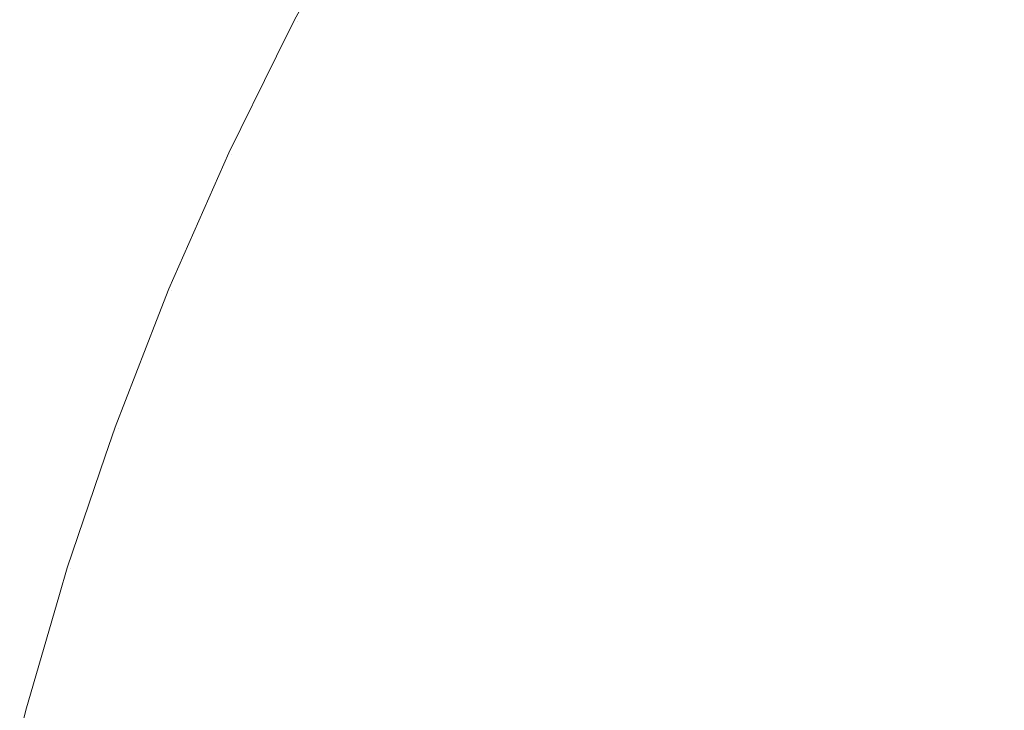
# Model space of a CAD drawing. Header units: centimetres. Extents: x -25.9 to 27.4, y -28.2 to -26.4.
# Tile 32 of 199: x -25.9253 to -25.8964, y -26.4341 to -26.4138. Entities that reach past the tile are written whole.
import ezdxf

# ---------------------------------------------------------------- set-up
doc = ezdxf.new("R2010")
doc.units = ezdxf.units.CM
doc.header["$LTSCALE"] = 2.54
doc.layers.add('Lucido design-1', color=7, linetype='Continuous')

# ---------------------------------------------------------------- blocks, each defined once
blk = doc.blocks.new('Gruppo-4-1')
at = {"color": 7, "linetype": 'Continuous', "lineweight": 9}
for points, invisible_edges in [([(-25.908135, -26.414058, 540.459498), (-25.906055, -26.410631, 540.459498), (-25.907378, -26.409788, 540.455624), (-25.909494, -26.413274, 540.455624)], 15), ([(-25.902689, -26.412776, 539.772337), (-25.900558, -26.409587, 539.772337), (-25.898896, -26.410751, 539.768772), (-25.900977, -26.413866, 539.768772)], 15), ([(-25.915791, -26.411143, 540.420033), (-25.917263, -26.413825, 540.420033), (-25.917221, -26.413847, 540.423108), (-25.915123, -26.410024, 540.423108)], 14), ([(-25.915082, -26.410048, 539.815674), (-25.917178, -26.413869, 539.815674), (-25.917263, -26.413825, 539.820033), (-25.915791, -26.411143, 539.820033)], 11), ([(-25.917031, -26.413946, 540.427254), (-25.914938, -26.410131, 540.427254), (-25.915123, -26.410024, 540.423108), (-25.917221, -26.413847, 540.423108)], 15), ([(-25.917178, -26.413869, 539.815674), (-25.915082, -26.410048, 539.815674), (-25.914851, -26.410181, 539.811541), (-25.916942, -26.413992, 539.811541)], 15), ([(-25.90918, -26.413455, 539.783506), (-25.907073, -26.409983, 539.783506), (-25.90574, -26.410832, 539.77971), (-25.907811, -26.414245, 539.77971)], 15), ([(-25.916689, -26.414124, 540.43139), (-25.914604, -26.410324, 540.43139), (-25.914938, -26.410131, 540.427254), (-25.917031, -26.413946, 540.427254)], 15), ([(-25.916942, -26.413992, 539.811541), (-25.914851, -26.410181, 539.811541), (-25.914473, -26.410399, 539.807427), (-25.916555, -26.414194, 539.807427)], 15), ([(-25.916194, -26.414382, 540.435511), (-25.91412, -26.410603, 540.435511), (-25.914604, -26.410324, 540.43139), (-25.916689, -26.414124, 540.43139)], 15), ([(-25.916555, -26.414194, 539.807427), (-25.914473, -26.410399, 539.807427), (-25.913948, -26.410702, 539.803337), (-25.916017, -26.414473, 539.803337)], 15), ([(-25.915546, -26.414718, 540.439608), (-25.913489, -26.410967, 540.439608), (-25.91412, -26.410603, 540.435511), (-25.916194, -26.414382, 540.435511)], 15), ([(-25.906635, -26.414924, 540.463308), (-25.904595, -26.411562, 540.463308), (-25.906055, -26.410631, 540.459498), (-25.908135, -26.414058, 540.459498)], 15), ([(-25.899415, -26.414861, 540.474275), (-25.897379, -26.411813, 540.474275), (-25.899183, -26.410551, 540.470703), (-25.901272, -26.413678, 540.470703)], 15), ([(-25.916017, -26.414473, 539.803337), (-25.913948, -26.410702, 539.803337), (-25.913278, -26.411089, 539.79928), (-25.915331, -26.41483, 539.79928)], 15), ([(-25.907811, -26.414245, 539.77971), (-25.90574, -26.410832, 539.77971), (-25.904278, -26.411764, 539.775984), (-25.906309, -26.415112, 539.775984)], 15), ([(-25.900977, -26.413866, 539.768772), (-25.898896, -26.410751, 539.768772), (-25.897116, -26.411998, 539.765297), (-25.899145, -26.415034, 539.765297)], 15), ([(-25.914748, -26.415134, 540.443675), (-25.912709, -26.411417, 540.443675), (-25.913489, -26.410967, 540.439608), (-25.915546, -26.414718, 540.439608)], 15), ([(-25.915331, -26.41483, 539.79928), (-25.913278, -26.411089, 539.79928), (-25.912465, -26.411558, 539.795262), (-25.914498, -26.415264, 539.795262)], 15), ([(-25.913799, -26.415628, 540.447705), (-25.911782, -26.411952, 540.447705), (-25.912709, -26.411417, 540.443675), (-25.914748, -26.415134, 540.443675)], 15), ([(-25.914498, -26.415264, 539.795262), (-25.912465, -26.411558, 539.795262), (-25.911509, -26.41211, 539.791289), (-25.913519, -26.415774, 539.791289)], 15), ([(-25.904997, -26.41587, 540.467045), (-25.903, -26.412578, 540.467045), (-25.904595, -26.411562, 540.463308), (-25.906635, -26.414924, 540.463308)], 15), ([(-25.906309, -26.415112, 539.775984), (-25.904278, -26.411764, 539.775984), (-25.902689, -26.412776, 539.772337), (-25.904678, -26.416054, 539.772337)], 15), ([(-25.897432, -26.416125, 540.477756), (-25.895452, -26.413162, 540.477756), (-25.897379, -26.411813, 540.474275), (-25.899415, -26.414861, 540.474275)], 15), ([(-25.912701, -26.4162, 540.45169), (-25.91071, -26.412571, 540.45169), (-25.911782, -26.411952, 540.447705), (-25.913799, -26.415628, 540.447705)], 15), ([(-25.913519, -26.415774, 539.791289), (-25.911509, -26.41211, 539.791289), (-25.910413, -26.412743, 539.787368), (-25.912397, -26.416358, 539.787368)], 15), ([(-25.899145, -26.415034, 539.765297), (-25.897116, -26.411998, 539.765297), (-25.895223, -26.413323, 539.761917), (-25.897196, -26.416275, 539.761917)], 15), ([(-25.911455, -26.416849, 540.455624), (-25.909494, -26.413274, 540.455624), (-25.91071, -26.412571, 540.45169), (-25.912701, -26.4162, 540.45169)], 15), ([(-25.903224, -26.416894, 540.470703), (-25.901272, -26.413678, 540.470703), (-25.903, -26.412578, 540.467045), (-25.904997, -26.41587, 540.467045)], 15), ([(-25.912397, -26.416358, 539.787368), (-25.910413, -26.412743, 539.787368), (-25.90918, -26.413455, 539.783506), (-25.911133, -26.417016, 539.783506)], 15), ([(-25.904678, -26.416054, 539.772337), (-25.902689, -26.412776, 539.772337), (-25.900977, -26.413866, 539.768772), (-25.90292, -26.417069, 539.768772)], 15), ([(-25.910063, -26.417573, 540.459498), (-25.908135, -26.414058, 540.459498), (-25.909494, -26.413274, 540.455624), (-25.911455, -26.416849, 540.455624)], 15), ([(-25.895324, -26.417467, 540.481137), (-25.893406, -26.414596, 540.481137), (-25.895452, -26.413162, 540.477756), (-25.897432, -26.416125, 540.477756)], 15), ([(-25.911133, -26.417016, 539.783506), (-25.90918, -26.413455, 539.783506), (-25.907811, -26.414245, 539.77971), (-25.909731, -26.417746, 539.77971)], 15), ([(-25.897196, -26.416275, 539.761917), (-25.895223, -26.413323, 539.761917), (-25.89322, -26.414725, 539.758638), (-25.895134, -26.417589, 539.758638)], 15), ([(-25.917791, -26.414898, 540.420033), (-25.919192, -26.417738, 540.420033), (-25.919149, -26.417758, 540.423108), (-25.917221, -26.413847, 540.423108)], 14), ([(-25.918956, -26.417848, 540.427254), (-25.917031, -26.413946, 540.427254), (-25.917221, -26.413847, 540.423108), (-25.919149, -26.417758, 540.423108)], 15), ([(-25.917221, -26.413847, 540.423108), (-25.917263, -26.413825, 540.420033), (-25.917791, -26.414898, 540.420033)], 9), ([(-25.917263, -26.413825, 539.820033), (-25.917791, -26.414898, 539.820033), (-25.917791, -26.414898, 540.420033), (-25.917263, -26.413825, 540.420033)], 10), ([(-25.917791, -26.414898, 539.820033), (-25.917263, -26.413825, 539.820033), (-25.917178, -26.413869, 539.815674)], 10), ([(-25.901317, -26.417995, 540.474275), (-25.899415, -26.414861, 540.474275), (-25.901272, -26.413678, 540.470703), (-25.903224, -26.416894, 540.470703)], 15), ([(-25.917178, -26.413869, 539.815674), (-25.919106, -26.417778, 539.815674), (-25.919192, -26.417738, 539.820033), (-25.917791, -26.414898, 539.820033)], 11), ([(-25.919106, -26.417778, 539.815674), (-25.917178, -26.413869, 539.815674), (-25.916942, -26.413992, 539.811541), (-25.918865, -26.417891, 539.811541)], 15), ([(-25.918606, -26.418012, 540.43139), (-25.916689, -26.414124, 540.43139), (-25.917031, -26.413946, 540.427254), (-25.918956, -26.417848, 540.427254)], 15), ([(-25.918865, -26.417891, 539.811541), (-25.916942, -26.413992, 539.811541), (-25.916555, -26.414194, 539.807427), (-25.918469, -26.418075, 539.807427)], 15), ([(-25.9181, -26.418247, 540.435511), (-25.916194, -26.414382, 540.435511), (-25.916689, -26.414124, 540.43139), (-25.918606, -26.418012, 540.43139)], 15), ([(-25.908527, -26.418373, 540.463308), (-25.906635, -26.414924, 540.463308), (-25.908135, -26.414058, 540.459498), (-25.910063, -26.417573, 540.459498)], 15), ([(-25.90292, -26.417069, 539.768772), (-25.900977, -26.413866, 539.768772), (-25.899145, -26.415034, 539.765297), (-25.901039, -26.418155, 539.765297)], 15), ([(-25.918469, -26.418075, 539.807427), (-25.916555, -26.414194, 539.807427), (-25.916017, -26.414473, 539.803337), (-25.91792, -26.418331, 539.803337)], 15), ([(-25.917439, -26.418556, 540.439608), (-25.915546, -26.414718, 540.439608), (-25.916194, -26.414382, 540.435511), (-25.9181, -26.418247, 540.435511)], 15), ([(-25.909731, -26.417746, 539.77971), (-25.907811, -26.414245, 539.77971), (-25.906309, -26.415112, 539.775984), (-25.908193, -26.418546, 539.775984)], 15), ([(-25.91792, -26.418331, 539.803337), (-25.916017, -26.414473, 539.803337), (-25.915331, -26.41483, 539.79928), (-25.917219, -26.418658, 539.79928)], 15), ([(-25.916623, -26.418936, 540.443675), (-25.914748, -26.415134, 540.443675), (-25.915546, -26.414718, 540.439608), (-25.917439, -26.418556, 540.439608)], 15), ([(-25.919192, -26.417738, 540.420033), (-25.917791, -26.414898, 540.420033), (-25.917791, -26.414898, 539.820033), (-25.919192, -26.417738, 539.820033)], 10), ([(-25.917219, -26.418658, 539.79928), (-25.915331, -26.41483, 539.79928), (-25.914498, -26.415264, 539.795262), (-25.916367, -26.419055, 539.795262)], 15), ([(-25.906849, -26.419246, 540.467045), (-25.904997, -26.41587, 540.467045), (-25.906635, -26.414924, 540.463308), (-25.908527, -26.418373, 540.463308)], 15), ([(-25.89928, -26.419171, 540.477756), (-25.897432, -26.416125, 540.477756), (-25.899415, -26.414861, 540.474275), (-25.901317, -26.417995, 540.474275)], 15), ([(-25.915653, -26.419388, 540.447705), (-25.913799, -26.415628, 540.447705), (-25.914748, -26.415134, 540.443675), (-25.916623, -26.418936, 540.443675)], 15), ([(-25.916367, -26.419055, 539.795262), (-25.914498, -26.415264, 539.795262), (-25.913519, -26.415774, 539.791289), (-25.915367, -26.419522, 539.791289)], 15), ([(-25.908193, -26.418546, 539.775984), (-25.906309, -26.415112, 539.775984), (-25.904678, -26.416054, 539.772337), (-25.906523, -26.419416, 539.772337)], 15), ([(-25.901039, -26.418155, 539.765297), (-25.899145, -26.415034, 539.765297), (-25.897196, -26.416275, 539.761917), (-25.899038, -26.419311, 539.761917)], 15), ([(-25.914531, -26.419912, 540.45169), (-25.912701, -26.4162, 540.45169), (-25.913799, -26.415628, 540.447705), (-25.915653, -26.419388, 540.447705)], 15), ([(-25.915367, -26.419522, 539.791289), (-25.913519, -26.415774, 539.791289), (-25.912397, -26.416358, 539.787368), (-25.914221, -26.420056, 539.787368)], 15), ([(-25.905033, -26.420191, 540.470703), (-25.903224, -26.416894, 540.470703), (-25.904997, -26.41587, 540.467045), (-25.906849, -26.419246, 540.467045)], 15), ([(-25.906523, -26.419416, 539.772337), (-25.904678, -26.416054, 539.772337), (-25.90292, -26.417069, 539.768772), (-25.904722, -26.420353, 539.768772)], 15), ([(-25.897116, -26.42042, 540.481137), (-25.895324, -26.417467, 540.481137), (-25.897432, -26.416125, 540.477756), (-25.89928, -26.419171, 540.477756)], 15), ([(-25.913258, -26.420505, 540.455624), (-25.911455, -26.416849, 540.455624), (-25.912701, -26.4162, 540.45169), (-25.914531, -26.419912, 540.45169)], 15), ([(-25.914221, -26.420056, 539.787368), (-25.912397, -26.416358, 539.787368), (-25.911133, -26.417016, 539.783506), (-25.91293, -26.420658, 539.783506)], 15), ([(-25.899038, -26.419311, 539.761917), (-25.897196, -26.416275, 539.761917), (-25.895134, -26.417589, 539.758638), (-25.89692, -26.420533, 539.758638)], 15), ([(-25.911836, -26.421169, 540.459498), (-25.910063, -26.417573, 540.459498), (-25.911455, -26.416849, 540.455624), (-25.913258, -26.420505, 540.455624)], 15), ([(-25.91293, -26.420658, 539.783506), (-25.911133, -26.417016, 539.783506), (-25.909731, -26.417746, 539.77971), (-25.911497, -26.421326, 539.77971)], 15), ([(-25.90308, -26.421208, 540.474275), (-25.901317, -26.417995, 540.474275), (-25.903224, -26.416894, 540.470703), (-25.905033, -26.420191, 540.470703)], 15), ([(-25.904722, -26.420353, 539.768772), (-25.90292, -26.417069, 539.768772), (-25.901039, -26.418155, 539.765297), (-25.902795, -26.421356, 539.765297)], 15), ([(-25.910267, -26.4219, 540.463308), (-25.908527, -26.418373, 540.463308), (-25.910063, -26.417573, 540.459498), (-25.911836, -26.421169, 540.459498)], 15), ([(-25.894829, -26.421741, 540.484414), (-25.893097, -26.418887, 540.484414), (-25.895324, -26.417467, 540.481137), (-25.897116, -26.42042, 540.481137)], 15), ([(-25.89692, -26.420533, 539.758638), (-25.895134, -26.417589, 539.758638), (-25.892962, -26.418972, 539.755464), (-25.894691, -26.42182, 539.755464)], 15), ([(-25.919633, -26.418739, 540.420033), (-25.920949, -26.421732, 540.420033), (-25.920906, -26.42175, 540.423108), (-25.919149, -26.417758, 540.423108)], 14), ([(-25.919106, -26.417778, 539.815674), (-25.920862, -26.421768, 539.815674), (-25.920949, -26.421732, 539.820033), (-25.919633, -26.418739, 539.820033)], 11), ([(-25.920708, -26.421832, 540.427254), (-25.918956, -26.417848, 540.427254), (-25.919149, -26.417758, 540.423108), (-25.920906, -26.42175, 540.423108)], 15), ([(-25.920862, -26.421768, 539.815674), (-25.919106, -26.417778, 539.815674), (-25.918865, -26.417891, 539.811541), (-25.920616, -26.42187, 539.811541)], 15), ([(-25.920352, -26.421979, 540.43139), (-25.918606, -26.418012, 540.43139), (-25.918956, -26.417848, 540.427254), (-25.920708, -26.421832, 540.427254)], 15), ([(-25.920616, -26.42187, 539.811541), (-25.918865, -26.417891, 539.811541), (-25.918469, -26.418075, 539.807427), (-25.920212, -26.422037, 539.807427)], 15), ([(-25.919149, -26.417758, 540.423108), (-25.919192, -26.417738, 540.420033), (-25.919633, -26.418739, 540.420033)], 9), ([(-25.919192, -26.417738, 539.820033), (-25.919633, -26.418739, 539.820033), (-25.919633, -26.418739, 540.420033), (-25.919192, -26.417738, 540.420033)], 10), ([(-25.919633, -26.418739, 539.820033), (-25.919192, -26.417738, 539.820033), (-25.919106, -26.417778, 539.815674)], 10), ([(-25.911497, -26.421326, 539.77971), (-25.909731, -26.417746, 539.77971), (-25.908193, -26.418546, 539.775984), (-25.909926, -26.422059, 539.775984)], 15), ([(-25.919836, -26.422193, 540.435511), (-25.9181, -26.418247, 540.435511), (-25.918606, -26.418012, 540.43139), (-25.920352, -26.421979, 540.43139)], 15), ([(-25.920212, -26.422037, 539.807427), (-25.918469, -26.418075, 539.807427), (-25.91792, -26.418331, 539.803337), (-25.919653, -26.422269, 539.803337)], 15), ([(-25.900994, -26.422294, 540.477756), (-25.89928, -26.419171, 540.477756), (-25.901317, -26.417995, 540.474275), (-25.90308, -26.421208, 540.474275)], 15), ([(-25.902795, -26.421356, 539.765297), (-25.901039, -26.418155, 539.765297), (-25.899038, -26.419311, 539.761917), (-25.900745, -26.422423, 539.761917)], 15), ([(-25.919162, -26.422472, 540.439608), (-25.917439, -26.418556, 540.439608), (-25.9181, -26.418247, 540.435511), (-25.919836, -26.422193, 540.435511)], 15), ([(-25.919653, -26.422269, 539.803337), (-25.91792, -26.418331, 539.803337), (-25.917219, -26.418658, 539.79928), (-25.918938, -26.422565, 539.79928)], 15), ([(-25.908553, -26.422699, 540.467045), (-25.906849, -26.419246, 540.467045), (-25.908527, -26.418373, 540.463308), (-25.910267, -26.4219, 540.463308)], 15), ([(-25.920949, -26.421732, 540.420033), (-25.919633, -26.418739, 540.420033), (-25.919633, -26.418739, 539.820033), (-25.920949, -26.421732, 539.820033)], 10), ([(-25.91833, -26.422817, 540.443675), (-25.916623, -26.418936, 540.443675), (-25.917439, -26.418556, 540.439608), (-25.919162, -26.422472, 540.439608)], 15), ([(-25.918938, -26.422565, 539.79928), (-25.917219, -26.418658, 539.79928), (-25.916367, -26.419055, 539.795262), (-25.91807, -26.422924, 539.795262)], 15), ([(-25.909926, -26.422059, 539.775984), (-25.908193, -26.418546, 539.775984), (-25.906523, -26.419416, 539.772337), (-25.908219, -26.422855, 539.772337)], 15), ([(-25.917342, -26.423226, 540.447705), (-25.915653, -26.419388, 540.447705), (-25.916623, -26.418936, 540.443675), (-25.91833, -26.422817, 540.443675)], 15), ([(-25.91807, -26.422924, 539.795262), (-25.916367, -26.419055, 539.795262), (-25.915367, -26.419522, 539.791289), (-25.91705, -26.423347, 539.791289)], 15), ([(-25.906696, -26.423565, 540.470703), (-25.905033, -26.420191, 540.470703), (-25.906849, -26.419246, 540.467045), (-25.908553, -26.422699, 540.467045)], 15), ([(-25.898777, -26.423448, 540.481137), (-25.897116, -26.42042, 540.481137), (-25.89928, -26.419171, 540.477756), (-25.900994, -26.422294, 540.477756)], 15), ([(-25.900745, -26.422423, 539.761917), (-25.899038, -26.419311, 539.761917), (-25.89692, -26.420533, 539.758638), (-25.898577, -26.423552, 539.758638)], 15), ([(-25.916198, -26.4237, 540.45169), (-25.914531, -26.419912, 540.45169), (-25.915653, -26.419388, 540.447705), (-25.917342, -26.423226, 540.447705)], 15), ([(-25.91705, -26.423347, 539.791289), (-25.915367, -26.419522, 539.791289), (-25.914221, -26.420056, 539.787368), (-25.915881, -26.423831, 539.787368)], 15), ([(-25.908219, -26.422855, 539.772337), (-25.906523, -26.419416, 539.772337), (-25.904722, -26.420353, 539.768772), (-25.906379, -26.423713, 539.768772)], 15), ([(-25.9149, -26.424237, 540.455624), (-25.913258, -26.420505, 540.455624), (-25.914531, -26.419912, 540.45169), (-25.916198, -26.4237, 540.45169)], 15), ([(-25.915881, -26.423831, 539.787368), (-25.914221, -26.420056, 539.787368), (-25.91293, -26.420658, 539.783506), (-25.914566, -26.424376, 539.783506)], 15), ([(-25.904701, -26.424496, 540.474275), (-25.90308, -26.421208, 540.474275), (-25.905033, -26.420191, 540.470703), (-25.906696, -26.423565, 540.470703)], 15), ([(-25.906379, -26.423713, 539.768772), (-25.904722, -26.420353, 539.768772), (-25.902795, -26.421356, 539.765297), (-25.90441, -26.424631, 539.765297)], 15), ([(-25.896434, -26.424668, 540.484414), (-25.894829, -26.421741, 540.484414), (-25.897116, -26.42042, 540.481137), (-25.898777, -26.423448, 540.481137)], 15), ([(-25.91345, -26.424838, 540.459498), (-25.911836, -26.421169, 540.459498), (-25.913258, -26.420505, 540.455624), (-25.9149, -26.424237, 540.455624)], 15), ([(-25.914566, -26.424376, 539.783506), (-25.91293, -26.420658, 539.783506), (-25.911497, -26.421326, 539.77971), (-25.913105, -26.424981, 539.77971)], 15), ([(-25.898577, -26.423552, 539.758638), (-25.89692, -26.420533, 539.758638), (-25.894691, -26.42182, 539.755464), (-25.896293, -26.424741, 539.755464)], 15), ([(-25.911851, -26.4255, 540.463308), (-25.910267, -26.4219, 540.463308), (-25.911836, -26.421169, 540.459498), (-25.91345, -26.424838, 540.459498)], 15), ([(-25.913105, -26.424981, 539.77971), (-25.911497, -26.421326, 539.77971), (-25.909926, -26.422059, 539.775984), (-25.911503, -26.425644, 539.775984)], 15), ([(-25.902569, -26.42549, 540.477756), (-25.900994, -26.422294, 540.477756), (-25.90308, -26.421208, 540.474275), (-25.904701, -26.424496, 540.474275)], 15), ([(-25.90441, -26.424631, 539.765297), (-25.902795, -26.421356, 539.765297), (-25.900745, -26.422423, 539.761917), (-25.902316, -26.425608, 539.761917)], 15), ([(-25.921311, -26.42266, 540.420033), (-25.922531, -26.425798, 540.420033), (-25.922486, -26.425814, 540.423108), (-25.920906, -26.42175, 540.423108)], 14), ([(-25.920862, -26.421768, 539.815674), (-25.922441, -26.425831, 539.815674), (-25.922531, -26.425798, 539.820033), (-25.921311, -26.42266, 539.820033)], 11), ([(-25.922285, -26.425887, 540.427254), (-25.920708, -26.421832, 540.427254), (-25.920906, -26.42175, 540.423108), (-25.922486, -26.425814, 540.423108)], 15), ([(-25.922441, -26.425831, 539.815674), (-25.920862, -26.421768, 539.815674), (-25.920616, -26.42187, 539.811541), (-25.922191, -26.425922, 539.811541)], 15), ([(-25.921923, -26.426019, 540.43139), (-25.920352, -26.421979, 540.43139), (-25.920708, -26.421832, 540.427254), (-25.922285, -26.425887, 540.427254)], 15), ([(-25.922191, -26.425922, 539.811541), (-25.920616, -26.42187, 539.811541), (-25.920212, -26.422037, 539.807427), (-25.921781, -26.426071, 539.807427)], 15), ([(-25.920906, -26.42175, 540.423108), (-25.920949, -26.421732, 540.420033), (-25.921311, -26.42266, 540.420033)], 9), ([(-25.920949, -26.421732, 539.820033), (-25.921311, -26.42266, 539.820033), (-25.921311, -26.42266, 540.420033), (-25.920949, -26.421732, 540.420033)], 10), ([(-25.921311, -26.42266, 539.820033), (-25.920949, -26.421732, 539.820033), (-25.920862, -26.421768, 539.815674)], 10), ([(-25.910104, -26.426224, 540.467045), (-25.908553, -26.422699, 540.467045), (-25.910267, -26.4219, 540.463308), (-25.911851, -26.4255, 540.463308)], 15), ([(-25.893969, -26.425951, 540.48758), (-25.892421, -26.423131, 540.48758), (-25.894829, -26.421741, 540.484414), (-25.896434, -26.424668, 540.484414)], 15), ([(-25.921398, -26.42621, 540.435511), (-25.919836, -26.422193, 540.435511), (-25.920352, -26.421979, 540.43139), (-25.921923, -26.426019, 540.43139)], 15), ([(-25.921781, -26.426071, 539.807427), (-25.920212, -26.422037, 539.807427), (-25.919653, -26.422269, 539.803337), (-25.921212, -26.426278, 539.803337)], 15), ([(-25.920713, -26.42646, 540.439608), (-25.919162, -26.422472, 540.439608), (-25.919836, -26.422193, 540.435511), (-25.921398, -26.42621, 540.435511)], 15), ([(-25.911503, -26.425644, 539.775984), (-25.909926, -26.422059, 539.775984), (-25.908219, -26.422855, 539.772337), (-25.909763, -26.426365, 539.772337)], 15), ([(-25.921212, -26.426278, 539.803337), (-25.919653, -26.422269, 539.803337), (-25.918938, -26.422565, 539.79928), (-25.920485, -26.426543, 539.79928)], 15), ([(-25.919867, -26.426768, 540.443675), (-25.91833, -26.422817, 540.443675), (-25.919162, -26.422472, 540.439608), (-25.920713, -26.42646, 540.439608)], 15), ([(-25.900305, -26.426546, 540.481137), (-25.898777, -26.423448, 540.481137), (-25.900994, -26.422294, 540.477756), (-25.902569, -26.42549, 540.477756)], 15), ([(-25.902316, -26.425608, 539.761917), (-25.900745, -26.422423, 539.761917), (-25.898577, -26.423552, 539.758638), (-25.9001, -26.426641, 539.758638)], 15), ([(-25.922531, -26.425798, 540.420033), (-25.921311, -26.42266, 540.420033), (-25.921311, -26.42266, 539.820033), (-25.922531, -26.425798, 539.820033)], 10), ([(-25.920485, -26.426543, 539.79928), (-25.918938, -26.422565, 539.79928), (-25.91807, -26.422924, 539.795262), (-25.919602, -26.426864, 539.795262)], 15), ([(-25.918861, -26.427134, 540.447705), (-25.917342, -26.423226, 540.447705), (-25.91833, -26.422817, 540.443675), (-25.919867, -26.426768, 540.443675)], 15), ([(-25.908211, -26.427008, 540.470703), (-25.906696, -26.423565, 540.470703), (-25.908553, -26.422699, 540.467045), (-25.910104, -26.426224, 540.467045)], 15), ([(-25.919602, -26.426864, 539.795262), (-25.91807, -26.422924, 539.795262), (-25.91705, -26.423347, 539.791289), (-25.918565, -26.427241, 539.791289)], 15), ([(-25.909763, -26.426365, 539.772337), (-25.908219, -26.422855, 539.772337), (-25.906379, -26.423713, 539.768772), (-25.907888, -26.427142, 539.768772)], 15), ([(-25.917698, -26.427557, 540.45169), (-25.916198, -26.4237, 540.45169), (-25.917342, -26.423226, 540.447705), (-25.918861, -26.427134, 540.447705)], 15), ([(-25.918565, -26.427241, 539.791289), (-25.91705, -26.423347, 539.791289), (-25.915881, -26.423831, 539.787368), (-25.917376, -26.427674, 539.787368)], 15), ([(-25.906177, -26.42785, 540.474275), (-25.904701, -26.424496, 540.474275), (-25.906696, -26.423565, 540.470703), (-25.908211, -26.427008, 540.470703)], 15), ([(-25.897911, -26.427662, 540.484414), (-25.896434, -26.424668, 540.484414), (-25.898777, -26.423448, 540.481137), (-25.900305, -26.426546, 540.481137)], 15), ([(-25.9001, -26.426641, 539.758638), (-25.898577, -26.423552, 539.758638), (-25.896293, -26.424741, 539.755464), (-25.897767, -26.427729, 539.755464)], 15), ([(-25.916378, -26.428037, 540.455624), (-25.9149, -26.424237, 540.455624), (-25.916198, -26.4237, 540.45169), (-25.917698, -26.427557, 540.45169)], 15), ([(-25.917376, -26.427674, 539.787368), (-25.915881, -26.423831, 539.787368), (-25.914566, -26.424376, 539.783506), (-25.916038, -26.428161, 539.783506)], 15), ([(-25.907888, -26.427142, 539.768772), (-25.906379, -26.423713, 539.768772), (-25.90441, -26.424631, 539.765297), (-25.905881, -26.427973, 539.765297)], 15), ([(-25.914903, -26.428574, 540.459498), (-25.91345, -26.424838, 540.459498), (-25.9149, -26.424237, 540.455624), (-25.916378, -26.428037, 540.455624)], 15), ([(-25.916038, -26.428161, 539.783506), (-25.914566, -26.424376, 539.783506), (-25.913105, -26.424981, 539.77971), (-25.914552, -26.428702, 539.77971)], 15), ([(-25.904004, -26.428751, 540.477756), (-25.902569, -26.42549, 540.477756), (-25.904701, -26.424496, 540.474275), (-25.906177, -26.42785, 540.474275)], 15), ([(-25.913276, -26.429166, 540.463308), (-25.911851, -26.4255, 540.463308), (-25.91345, -26.424838, 540.459498), (-25.914903, -26.428574, 540.459498)], 15), ([(-25.905881, -26.427973, 539.765297), (-25.90441, -26.424631, 539.765297), (-25.902316, -26.425608, 539.761917), (-25.903746, -26.428858, 539.761917)], 15), ([(-25.895391, -26.428837, 540.48758), (-25.893969, -26.425951, 540.48758), (-25.896434, -26.424668, 540.484414), (-25.897911, -26.427662, 540.484414)], 15), ([(-25.897767, -26.427729, 539.755464), (-25.896293, -26.424741, 539.755464), (-25.893898, -26.425988, 539.7524), (-25.89532, -26.42887, 539.7524)], 15), ([(-25.914552, -26.428702, 539.77971), (-25.913105, -26.424981, 539.77971), (-25.911503, -26.425644, 539.775984), (-25.912923, -26.429295, 539.775984)], 15), ([(-25.911499, -26.429813, 540.467045), (-25.910104, -26.426224, 540.467045), (-25.911851, -26.4255, 540.463308), (-25.913276, -26.429166, 540.463308)], 15), ([(-25.912923, -26.429295, 539.775984), (-25.911503, -26.425644, 539.775984), (-25.909763, -26.426365, 539.772337), (-25.911153, -26.429939, 539.772337)], 15), ([(-25.901696, -26.429707, 540.481137), (-25.900305, -26.426546, 540.481137), (-25.902569, -26.42549, 540.477756), (-25.904004, -26.428751, 540.477756)], 15), ([(-25.903746, -26.428858, 539.761917), (-25.902316, -26.425608, 539.761917), (-25.9001, -26.426641, 539.758638), (-25.901487, -26.429793, 539.758638)], 15), ([(-25.922822, -26.426655, 540.420033), (-25.923933, -26.429929, 540.420033), (-25.923888, -26.429944, 540.423108), (-25.922486, -26.425814, 540.423108)], 14), ([(-25.922441, -26.425831, 539.815674), (-25.923842, -26.429958, 539.815674), (-25.923933, -26.429929, 539.820033), (-25.922822, -26.426655, 539.820033)], 11), ([(-25.923684, -26.430008, 540.427254), (-25.922285, -26.425887, 540.427254), (-25.922486, -26.425814, 540.423108), (-25.923888, -26.429944, 540.423108)], 15), ([(-25.923842, -26.429958, 539.815674), (-25.922441, -26.425831, 539.815674), (-25.922191, -26.425922, 539.811541), (-25.923589, -26.430038, 539.811541)], 15), ([(-25.923316, -26.430124, 540.43139), (-25.921923, -26.426019, 540.43139), (-25.922285, -26.425887, 540.427254), (-25.923684, -26.430008, 540.427254)], 15), ([(-25.923589, -26.430038, 539.811541), (-25.922191, -26.425922, 539.811541), (-25.921781, -26.426071, 539.807427), (-25.923172, -26.430169, 539.807427)], 15), ([(-25.922486, -26.425814, 540.423108), (-25.922531, -26.425798, 540.420033), (-25.922822, -26.426655, 540.420033)], 9), ([(-25.922531, -26.425798, 539.820033), (-25.922822, -26.426655, 539.820033), (-25.922822, -26.426655, 540.420033), (-25.922531, -26.425798, 540.420033)], 10), ([(-25.922822, -26.426655, 539.820033), (-25.922531, -26.425798, 539.820033), (-25.922441, -26.425831, 539.815674)], 10), ([(-25.922784, -26.430292, 540.435511), (-25.921398, -26.42621, 540.435511), (-25.921923, -26.426019, 540.43139), (-25.923316, -26.430124, 540.43139)], 15), ([(-25.923172, -26.430169, 539.807427), (-25.921781, -26.426071, 539.807427), (-25.921212, -26.426278, 539.803337), (-25.922594, -26.430352, 539.803337)], 15), ([(-25.922088, -26.430511, 540.439608), (-25.920713, -26.42646, 540.439608), (-25.921398, -26.42621, 540.435511), (-25.922784, -26.430292, 540.435511)], 15), ([(-25.922594, -26.430352, 539.803337), (-25.921212, -26.426278, 539.803337), (-25.920485, -26.426543, 539.79928), (-25.921857, -26.430584, 539.79928)], 15), ([(-25.909575, -26.430514, 540.470703), (-25.908211, -26.427008, 540.470703), (-25.910104, -26.426224, 540.467045), (-25.911499, -26.429813, 540.467045)], 15), ([(-25.921229, -26.430782, 540.443675), (-25.919867, -26.426768, 540.443675), (-25.920713, -26.42646, 540.439608), (-25.922088, -26.430511, 540.439608)], 15), ([(-25.921857, -26.430584, 539.79928), (-25.920485, -26.426543, 539.79928), (-25.919602, -26.426864, 539.795262), (-25.920961, -26.430867, 539.795262)], 15), ([(-25.911153, -26.429939, 539.772337), (-25.909763, -26.426365, 539.772337), (-25.907888, -26.427142, 539.768772), (-25.909245, -26.430633, 539.768772)], 15), ([(-25.899255, -26.430718, 540.484414), (-25.897911, -26.427662, 540.484414), (-25.900305, -26.426546, 540.481137), (-25.901696, -26.429707, 540.481137)], 15), ([(-25.923933, -26.42993, 540.420033), (-25.922822, -26.426655, 540.420033), (-25.922822, -26.426655, 539.820033), (-25.923933, -26.42993, 539.820033)], 10), ([(-25.920209, -26.431104, 540.447705), (-25.918861, -26.427134, 540.447705), (-25.919867, -26.426768, 540.443675), (-25.921229, -26.430782, 540.443675)], 15), ([(-25.920961, -26.430867, 539.795262), (-25.919602, -26.426864, 539.795262), (-25.918565, -26.427241, 539.791289), (-25.919908, -26.431198, 539.791289)], 15), ([(-25.901487, -26.429793, 539.758638), (-25.9001, -26.426641, 539.758638), (-25.897767, -26.427729, 539.755464), (-25.899108, -26.430779, 539.755464)], 15), ([(-25.919028, -26.431476, 540.45169), (-25.917698, -26.427557, 540.45169), (-25.918861, -26.427134, 540.447705), (-25.920209, -26.431104, 540.447705)], 15), ([(-25.907506, -26.431267, 540.474275), (-25.906177, -26.42785, 540.474275), (-25.908211, -26.427008, 540.470703), (-25.909575, -26.430514, 540.470703)], 15), ([(-25.909245, -26.430633, 539.768772), (-25.907888, -26.427142, 539.768772), (-25.905881, -26.427973, 539.765297), (-25.907204, -26.431376, 539.765297)], 15), ([(-25.919908, -26.431198, 539.791289), (-25.918565, -26.427241, 539.791289), (-25.917376, -26.427674, 539.787368), (-25.918701, -26.431579, 539.787368)], 15), ([(-25.917689, -26.431898, 540.455624), (-25.916378, -26.428037, 540.455624), (-25.917698, -26.427557, 540.45169), (-25.919028, -26.431476, 540.45169)], 15), ([(-25.918701, -26.431579, 539.787368), (-25.917376, -26.427674, 539.787368), (-25.916038, -26.428161, 539.783506), (-25.917343, -26.432007, 539.783506)], 15), ([(-25.896687, -26.431781, 540.48758), (-25.895391, -26.428837, 540.48758), (-25.897911, -26.427662, 540.484414), (-25.899255, -26.430718, 540.484414)], 15), ([(-25.899108, -26.430779, 539.755464), (-25.897767, -26.427729, 539.755464), (-25.89532, -26.42887, 539.7524), (-25.896614, -26.431812, 539.7524)], 15), ([(-25.905296, -26.432071, 540.477756), (-25.904004, -26.428751, 540.477756), (-25.906177, -26.42785, 540.474275), (-25.907506, -26.431267, 540.474275)], 15), ([(-25.907204, -26.431376, 539.765297), (-25.905881, -26.427973, 539.765297), (-25.903746, -26.428858, 539.761917), (-25.905033, -26.432167, 539.761917)], 15), ([(-25.916192, -26.43237, 540.459498), (-25.914903, -26.428574, 540.459498), (-25.916378, -26.428037, 540.455624), (-25.917689, -26.431898, 540.455624)], 15), ([(-25.917343, -26.432007, 539.783506), (-25.916038, -26.428161, 539.783506), (-25.914552, -26.428702, 539.77971), (-25.915836, -26.432483, 539.77971)], 15), ([(-25.914541, -26.432891, 540.463308), (-25.913276, -26.429166, 540.463308), (-25.914903, -26.428574, 540.459498), (-25.916192, -26.43237, 540.459498)], 15), ([(-25.915836, -26.432483, 539.77971), (-25.914552, -26.428702, 539.77971), (-25.912923, -26.429295, 539.775984), (-25.914182, -26.433004, 539.775984)], 15), ([(-25.902948, -26.432926, 540.481137), (-25.901696, -26.429707, 540.481137), (-25.904004, -26.428751, 540.477756), (-25.905296, -26.432071, 540.477756)], 15), ([(-25.905033, -26.432167, 539.761917), (-25.903746, -26.428858, 539.761917), (-25.901487, -26.429793, 539.758638), (-25.902735, -26.433003, 539.758638)], 15), ([(-25.893995, -26.432896, 540.49063), (-25.892751, -26.430068, 540.49063), (-25.895391, -26.428837, 540.48758), (-25.896687, -26.431781, 540.48758)], 15), ([(-25.896614, -26.431812, 539.7524), (-25.89532, -26.42887, 539.7524), (-25.892764, -26.430062, 539.749452), (-25.894009, -26.432891, 539.749452)], 15), ([(-25.912737, -26.43346, 540.467045), (-25.911499, -26.429813, 540.467045), (-25.913276, -26.429166, 540.463308), (-25.914541, -26.432891, 540.463308)], 15), ([(-25.914182, -26.433004, 539.775984), (-25.912923, -26.429295, 539.775984), (-25.911153, -26.429939, 539.772337), (-25.912386, -26.43357, 539.772337)], 15), ([(-25.900465, -26.433829, 540.484414), (-25.899255, -26.430718, 540.484414), (-25.901696, -26.429707, 540.481137), (-25.902948, -26.432926, 540.481137)], 15), ([(-25.924163, -26.430717, 540.420033), (-25.925154, -26.434118, 540.420033), (-25.925108, -26.43413, 540.423108), (-25.923888, -26.429944, 540.423108)], 14), ([(-25.923842, -26.429958, 539.815674), (-25.925062, -26.434143, 539.815674), (-25.925154, -26.434118, 539.820033), (-25.924163, -26.430717, 539.820033)], 11), ([(-25.924902, -26.434186, 540.427254), (-25.923684, -26.430008, 540.427254), (-25.923888, -26.429944, 540.423108), (-25.925108, -26.43413, 540.423108)], 15), ([(-25.925062, -26.434143, 539.815674), (-25.923842, -26.429958, 539.815674), (-25.923589, -26.430038, 539.811541), (-25.924805, -26.434212, 539.811541)], 15), ([(-25.924529, -26.434286, 540.43139), (-25.923316, -26.430124, 540.43139), (-25.923684, -26.430008, 540.427254), (-25.924902, -26.434186, 540.427254)], 15), ([(-25.924805, -26.434212, 539.811541), (-25.923589, -26.430038, 539.811541), (-25.923172, -26.430169, 539.807427), (-25.924383, -26.434325, 539.807427)], 15), ([(-25.923888, -26.429944, 540.423108), (-25.923933, -26.429929, 540.420033), (-25.924163, -26.430717, 540.420033)], 9), ([(-25.924163, -26.430717, 539.820033), (-25.923933, -26.429929, 539.820033), (-25.923842, -26.429958, 539.815674)], 10), ([(-25.923933, -26.42993, 539.820033), (-25.924163, -26.430717, 539.820033), (-25.924163, -26.430717, 540.420033), (-25.923933, -26.42993, 540.420033)], 10), ([(-25.910784, -26.434075, 540.470703), (-25.909575, -26.430514, 540.470703), (-25.911499, -26.429813, 540.467045), (-25.912737, -26.43346, 540.467045)], 15), ([(-25.912386, -26.43357, 539.772337), (-25.911153, -26.429939, 539.772337), (-25.909245, -26.430633, 539.768772), (-25.91045, -26.434181, 539.768772)], 15), ([(-25.902735, -26.433003, 539.758638), (-25.901487, -26.429793, 539.758638), (-25.899108, -26.430779, 539.755464), (-25.900316, -26.433884, 539.755464)], 15), ([(-25.92399, -26.43443, 540.435511), (-25.922784, -26.430292, 540.435511), (-25.923316, -26.430124, 540.43139), (-25.924529, -26.434286, 540.43139)], 15), ([(-25.924383, -26.434325, 539.807427), (-25.923172, -26.430169, 539.807427), (-25.922594, -26.430352, 539.803337), (-25.923798, -26.434481, 539.803337)], 15), ([(-25.923285, -26.434619, 540.439608), (-25.922088, -26.430511, 540.439608), (-25.922784, -26.430292, 540.435511), (-25.92399, -26.43443, 540.435511)], 15), ([(-25.923798, -26.434481, 539.803337), (-25.922594, -26.430352, 539.803337), (-25.921857, -26.430584, 539.79928), (-25.923051, -26.434682, 539.79928)], 15), ([(-25.922416, -26.434852, 540.443675), (-25.921229, -26.430782, 540.443675), (-25.922088, -26.430511, 540.439608), (-25.923285, -26.434619, 540.439608)], 15), ([(-25.923051, -26.434682, 539.79928), (-25.921857, -26.430584, 539.79928), (-25.920961, -26.430867, 539.795262), (-25.922143, -26.434925, 539.795262)], 15), ([(-25.908684, -26.434737, 540.474275), (-25.907506, -26.431267, 540.474275), (-25.909575, -26.430514, 540.470703), (-25.910784, -26.434075, 540.470703)], 15), ([(-25.925154, -26.434118, 540.420033), (-25.924163, -26.430717, 540.420033), (-25.924163, -26.430717, 539.820033), (-25.925154, -26.434118, 539.820033)], 10), ([(-25.921382, -26.435129, 540.447705), (-25.920209, -26.431104, 540.447705), (-25.921229, -26.430782, 540.443675), (-25.922416, -26.434852, 540.443675)], 15), ([(-25.922143, -26.434925, 539.795262), (-25.920961, -26.430867, 539.795262), (-25.919908, -26.431198, 539.791289), (-25.921078, -26.43521, 539.791289)], 15), ([(-25.91045, -26.434181, 539.768772), (-25.909245, -26.430633, 539.768772), (-25.907204, -26.431376, 539.765297), (-25.908378, -26.434834, 539.765297)], 15), ([(-25.897853, -26.43478, 540.48758), (-25.896687, -26.431781, 540.48758), (-25.899255, -26.430718, 540.484414), (-25.900465, -26.433829, 540.484414)], 15), ([(-25.900316, -26.433884, 539.755464), (-25.899108, -26.430779, 539.755464), (-25.896614, -26.431812, 539.7524), (-25.897779, -26.434807, 539.7524)], 15), ([(-25.920186, -26.435449, 540.45169), (-25.919028, -26.431476, 540.45169), (-25.920209, -26.431104, 540.447705), (-25.921382, -26.435129, 540.447705)], 15), ([(-25.921078, -26.43521, 539.791289), (-25.919908, -26.431198, 539.791289), (-25.918701, -26.431579, 539.787368), (-25.919855, -26.435538, 539.787368)], 15), ([(-25.918829, -26.435813, 540.455624), (-25.917689, -26.431898, 540.455624), (-25.919028, -26.431476, 540.45169), (-25.920186, -26.435449, 540.45169)], 15), ([(-25.906441, -26.435445, 540.477756), (-25.905296, -26.432071, 540.477756), (-25.907506, -26.431267, 540.474275), (-25.908684, -26.434737, 540.474275)], 15), ([(-25.908378, -26.434834, 539.765297), (-25.907204, -26.431376, 539.765297), (-25.905033, -26.432167, 539.761917), (-25.906174, -26.435529, 539.761917)], 15), ([(-25.919855, -26.435538, 539.787368), (-25.918701, -26.431579, 539.787368), (-25.917343, -26.432007, 539.783506), (-25.91848, -26.435906, 539.783506)], 15), ([(-25.917314, -26.436219, 540.459498), (-25.916192, -26.43237, 540.459498), (-25.917689, -26.431898, 540.455624), (-25.918829, -26.435813, 540.455624)], 15), ([(-25.91848, -26.435906, 539.783506), (-25.917343, -26.432007, 539.783506), (-25.915836, -26.432483, 539.77971), (-25.916953, -26.436316, 539.77971)], 15), ([(-25.895115, -26.435776, 540.49063), (-25.893995, -26.432896, 540.49063), (-25.896687, -26.431781, 540.48758), (-25.897853, -26.43478, 540.48758)], 15), ([(-25.897779, -26.434807, 539.7524), (-25.896614, -26.431812, 539.7524), (-25.894009, -26.432891, 539.749452), (-25.895129, -26.435771, 539.749452)], 15), ([(-25.904058, -26.436196, 540.481137), (-25.902948, -26.432926, 540.481137), (-25.905296, -26.432071, 540.477756), (-25.906441, -26.435445, 540.477756)], 15), ([(-25.906174, -26.435529, 539.761917), (-25.905033, -26.432167, 539.761917), (-25.902735, -26.433003, 539.758638), (-25.903842, -26.436264, 539.758638)], 15), ([(-25.915641, -26.436667, 540.463308), (-25.914541, -26.432891, 540.463308), (-25.916192, -26.43237, 540.459498), (-25.917314, -26.436219, 540.459498)], 15), ([(-25.916953, -26.436316, 539.77971), (-25.915836, -26.432483, 539.77971), (-25.914182, -26.433004, 539.775984), (-25.915278, -26.436764, 539.775984)], 15), ([(-25.913815, -26.437156, 540.467045), (-25.912737, -26.43346, 540.467045), (-25.914541, -26.432891, 540.463308), (-25.915641, -26.436667, 540.463308)], 15), ([(-25.901539, -26.43699, 540.484414), (-25.900465, -26.433829, 540.484414), (-25.902948, -26.432926, 540.481137), (-25.904058, -26.436196, 540.481137)], 15), ([(-25.915278, -26.436764, 539.775984), (-25.914182, -26.433004, 539.775984), (-25.912386, -26.43357, 539.772337), (-25.913459, -26.437252, 539.772337)], 15), ([(-25.903842, -26.436264, 539.758638), (-25.902735, -26.433003, 539.758638), (-25.900316, -26.433884, 539.755464), (-25.901387, -26.437038, 539.755464)], 15), ([(-25.911836, -26.437687, 540.470703), (-25.910784, -26.434075, 540.470703), (-25.912737, -26.43346, 540.467045), (-25.913815, -26.437156, 540.467045)], 15), ([(-25.913459, -26.437252, 539.772337), (-25.912386, -26.43357, 539.772337), (-25.91045, -26.434181, 539.768772), (-25.911498, -26.437777, 539.768772)], 15), ([(-25.90971, -26.438256, 540.474275), (-25.908684, -26.434737, 540.474275), (-25.910784, -26.434075, 540.470703), (-25.911836, -26.437687, 540.470703)], 15), ([(-25.898887, -26.437826, 540.48758), (-25.897853, -26.43478, 540.48758), (-25.900465, -26.433829, 540.484414), (-25.901539, -26.43699, 540.484414)], 15), ([(-25.901387, -26.437038, 539.755464), (-25.900316, -26.433884, 539.755464), (-25.897779, -26.434807, 539.7524), (-25.898812, -26.43785, 539.7524)], 15), ([(-25.925154, -26.434118, 539.820033), (-25.92533, -26.434839, 539.820033), (-25.92533, -26.434839, 540.420033), (-25.925154, -26.434118, 540.420033)], 10)]:
    blk.add_3dface(points, dxfattribs=dict(at, invisible_edges=invisible_edges))

msp = doc.modelspace()

# ---------------------------------------------------------------- block references
at = {"layer": 'Lucido design-1', "color": 7}
msp.add_blockref('Gruppo-4-1', (0, 0), dxfattribs=at)

doc.saveas('drawing.dxf')
